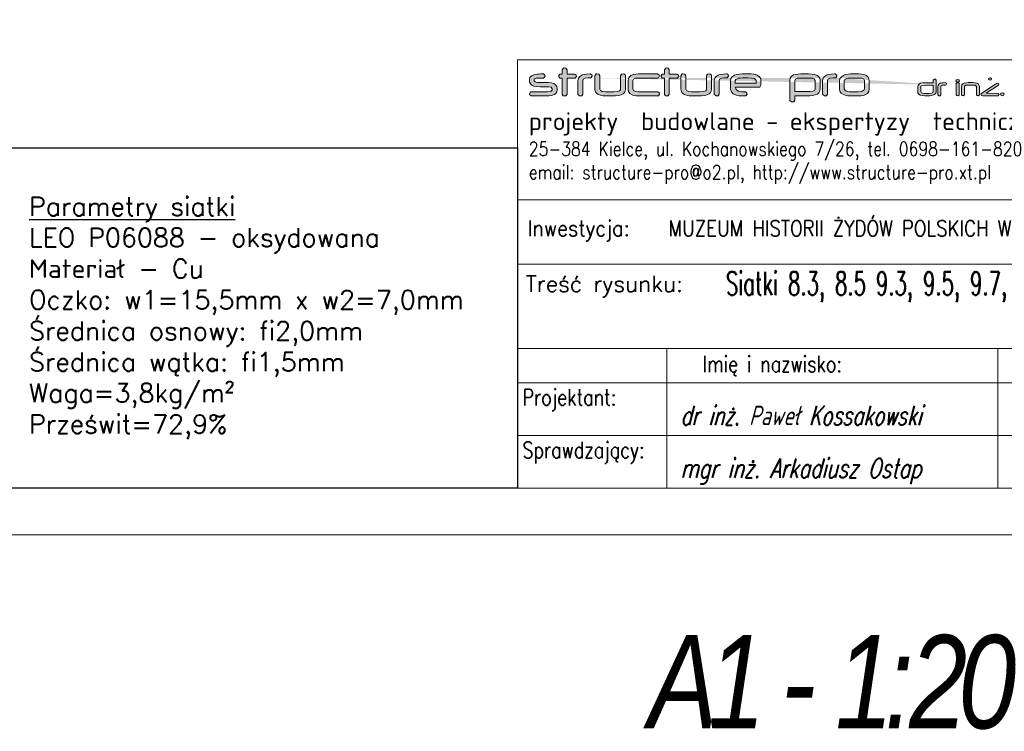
# Model space of a CAD drawing. Header units: millimetres. Extents: x -176817 to 571382, y -58489 to 156123.
# Tile 96 of 256: x -121742 to -119630, y 83666 to 85193. Entities that reach past the tile are written whole.
import ezdxf
from ezdxf.enums import TextEntityAlignment as Align

# ---------------------------------------------------------------- set-up
doc = ezdxf.new("R2010")
doc.units = ezdxf.units.MM
doc.header["$LTSCALE"] = 0.2
doc.layers.get('0').update_dxf_attribs({"lineweight": 13})
for name, color, linetype, lineweight in [('-AAA Cienka', 2, 'Continuous', 18), ('-AAA Widok', 2, 'Continuous', 30), ('Konstrukcja', 2, 'Continuous', 13), ('Prz', 5, 'Continuous', 13), ('SIATKA', 5, 'Continuous', 13), ('TABELA', 7, 'Continuous', 13)]:
    doc.layers.add(name, color=color, linetype=linetype, lineweight=lineweight)
doc.styles.add('Annotative', font='txt')
doc.styles.add('Pozycja 2', font='ariali.ttf', dxfattribs={"width": 0.8})
doc.styles.add('ROMANS', font='romans.shx')
doc.styles.get("Standard").update_dxf_attribs({"font": 'arial.ttf'})

# ---------------------------------------------------------------- blocks, each defined once
blk = doc.blocks.new('structure pro')
h = blk.add_hatch(color=7)
h.dxf.hatch_style = 1
h.paths.add_polyline_path([(739.2, 22.6), (739.7, 24.1), (741.8, 25.2), (745.2, 25.6), (748.1, 25.6), (749.3, 27.4), (749.2, 28.6), (747.4, 29.9), (747.1, 29.9), (743.8, 29.7), (741, 29.4), (738.8, 28.9), (738.3, 28.6), (736, 27.2), (734.6, 25.2), (734.1, 22.6), (734.1, 8.3), (734.1, 7.8), (735.9, 6.3), (738.2, 6.5), (739.2, 8.3)])
h.paths.add_polyline_path([(553.3, 43.3), (550.3, 45.3), (549.9, 45.3), (544.2, 45.2), (539.6, 44.6), (536, 43.6), (535.1, 43.4), (531.2, 41), (528.9, 37.6), (528.1, 33.2), (528.1, 9.5), (528.2, 8.4), (531.2, 6.2), (535, 6.5), (536.7, 9.4), (536.7, 33.2), (537.6, 35.8), (540.9, 37.6), (546.6, 38.2), (551.4, 38.3), (553.5, 41.3)])
h.paths.add_polyline_path([(115.8, 43.3), (112.8, 45.3), (112.4, 45.3), (106.8, 45.2), (102.1, 44.6), (98.5, 43.6), (97.7, 43.4), (93.8, 41), (91.4, 37.6), (90.6, 33.2), (90.6, 9.5), (90.7, 8.4), (93.7, 6.2), (97.4, 6.5), (99.2, 9.4), (99.2, 33.2), (100.1, 35.8), (103.5, 37.6), (109.2, 38.2), (113.9, 38.3), (116, 41.3)])
h.paths.add_polyline_path([(1436.8, 35.1), (1434.6, 35.7), (1432.3, 35.1), (1431.2, 33.1), (1432.3, 31.1), (1434.6, 30.5), (1436.8, 31.1), (1437.9, 33.1)])
h.paths.add_polyline_path([(1436.1, 29.7), (1433.9, 30), (1432, 28), (1432, 8.3), (1433, 6.6), (1435.3, 6.3), (1437.2, 8.3), (1437.2, 28)])
h.paths.add_polyline_path([(1405.3, 36.1), (1403.1, 36.2), (1401.2, 34.3), (1401.2, 8.3), (1403.1, 6.3), (1405.3, 6.6), (1406.3, 8.3), (1406.3, 15.5), (1424, 6.6), (1426.5, 6.3), (1428.6, 8.1), (1427.3, 10), (1411.1, 18.1), (1426.9, 26.1), (1428.3, 27.9), (1426.1, 29.7), (1423.7, 29.5), (1406.3, 20.8), (1406.3, 34.3)])
h.paths.add_polyline_path([(1385.4, 28.6), (1383.6, 29.9), (1380.4, 29.8), (1377.9, 29.7), (1377.1, 29.7), (1374.5, 29.4), (1373.4, 29), (1370.7, 27.9), (1369.1, 26.1), (1368.7, 23.9), (1368.7, 22.6), (1368.8, 21), (1369.8, 19.2), (1371.3, 17.8), (1373.6, 16.9), (1376.6, 16.3), (1380.2, 16.1), (1388.6, 16.1), (1389.1, 16.1), (1392.1, 15.5), (1393, 14), (1393, 13.1), (1392.9, 12.5), (1391.4, 11.1), (1388.2, 10.7), (1370.7, 10.7), (1369.8, 10.5), (1368.7, 8.3), (1368.8, 7.7), (1370.7, 6.3), (1388.1, 6.3), (1389.6, 6.4), (1392.8, 6.8), (1395.2, 7.7), (1397, 9), (1398, 10.8), (1398.4, 13.1), (1398.4, 14.2), (1398.4, 14.4), (1398, 16.6), (1396.8, 18.3), (1394.9, 19.5), (1392.2, 20.2), (1388.9, 20.5), (1380.3, 20.5), (1377.1, 20.7), (1374.6, 21.4), (1373.9, 22.6), (1373.9, 23.9), (1373.9, 24.3), (1376.4, 25.4), (1376.7, 25.4), (1379.9, 25.5), (1383.6, 25.5), (1384.2, 25.6), (1385.6, 27.4)])
h.paths.add_polyline_path([(1324.3, 28.8), (1321.5, 30), (1321.5, 30), (1319.2, 28.3), (1319.5, 27.1), (1328.8, 8.5), (1329.1, 8.1), (1332.1, 6.7), (1332.4, 6.7), (1335.2, 8.4), (1343, 22.8), (1350.6, 8.5), (1350.7, 8.3), (1353.7, 6.8), (1354, 6.8), (1356.8, 8.5), (1366.4, 27.1), (1366.7, 28.3), (1366.7, 28.4), (1364.3, 30), (1361.6, 28.8), (1353.7, 13.5), (1345.9, 27.8), (1345.9, 27.9), (1343, 29.5), (1342.8, 29.5), (1340, 27.8), (1332.2, 13.5)])
h.paths.add_polyline_path([(1308.6, 29.7), (1305.1, 29.9), (1296.5, 29.9), (1294, 29.7), (1291.2, 29.2), (1288.8, 28.3), (1286.6, 26.9), (1285.1, 24.8), (1284.6, 22.4), (1284.6, 13.6), (1284.9, 11.4), (1286.4, 9.4), (1288.8, 7.8), (1290.8, 7.1), (1293.6, 6.6), (1296.5, 6.3), (1305.1, 6.3), (1307.5, 6.5), (1310.3, 7), (1312.6, 7.8), (1314.6, 9), (1316, 11.1), (1316.6, 13.6), (1316.6, 22.4), (1316.6, 22.4), (1316.3, 24.7), (1315.3, 26.6), (1313.7, 28), (1311.5, 29)])
h.paths.add_polyline_path([(1296.6, 25.5), (1305, 25.5), (1308.4, 25.2), (1310.6, 24.3), (1311.3, 22.8), (1311.3, 13.6), (1311.2, 12.9), (1308.8, 11.3), (1307.8, 11.1), (1305, 10.7), (1296.6, 10.7), (1295.1, 10.7), (1292.4, 11.2), (1291, 11.8), (1289.7, 13.6), (1289.7, 22.4), (1290, 23.4), (1292.3, 25), (1293.7, 25.3)], flags=16)
h.paths.add_polyline_path([(1258.5, 36.1), (1256.3, 36.2), (1254.4, 34.3), (1254.4, 8.3), (1256.3, 6.3), (1258.5, 6.6), (1259.5, 8.3), (1259.5, 15.5), (1277.2, 6.6), (1279.7, 6.3), (1281.8, 8.1), (1280.5, 10), (1264.3, 18.1), (1280.2, 26.1), (1281.5, 27.9), (1279.3, 29.7), (1276.9, 29.5), (1259.5, 20.8), (1259.5, 34.3)])
h.paths.add_polyline_path([(1240.1, 29.7), (1235.9, 29.9), (1233.9, 27.9), (1233.9, 27.6), (1235.9, 25.5), (1237, 25.5), (1237.3, 25.5), (1238.1, 25.6), (1238.8, 25.6), (1240.6, 25.5), (1244.3, 24.8), (1245.8, 23.1), (1227.5, 23.1), (1223.6, 22.8), (1220.5, 21.7), (1220.3, 21.6), (1217.6, 19.3), (1216.7, 16.2), (1216.7, 13.2), (1216.7, 13), (1217.7, 10.1), (1220.7, 7.8), (1223.9, 6.7), (1227.7, 6.3), (1240.3, 6.3), (1242.1, 6.4), (1246, 7), (1248.7, 8.5), (1250.4, 10.6), (1250.9, 13.4), (1250.9, 22.7), (1250.5, 25), (1248.7, 27.4), (1245.3, 29), (1243.6, 29.4)])
h.paths.add_polyline_path([(1240.4, 10.7), (1227.5, 10.7), (1224.2, 11.2), (1221.9, 13.3), (1221.9, 16.2), (1224.1, 18.2), (1227.5, 18.8), (1245.8, 18.8), (1245.8, 17.9), (1245.8, 16.7), (1245.8, 15.5), (1245.8, 14.7), (1245.8, 14.1), (1244.3, 11.3), (1244.1, 11.1)], flags=16)
h.paths.add_polyline_path([(1200.9, 28.6), (1199.1, 29.9), (1196, 29.8), (1193.5, 29.7), (1192.7, 29.7), (1190, 29.4), (1188.9, 29), (1186.3, 27.9), (1184.7, 26.1), (1184.2, 23.9), (1184.2, 22.6), (1184.4, 21), (1185.3, 19.2), (1186.9, 17.8), (1189.1, 16.9), (1192.1, 16.3), (1195.7, 16.1), (1204.1, 16.1), (1204.6, 16.1), (1207.6, 15.5), (1208.5, 14), (1208.5, 13.1), (1208.5, 12.5), (1207, 11.1), (1203.7, 10.7), (1186.2, 10.7), (1185.3, 10.5), (1184.3, 8.3), (1184.3, 7.7), (1186.2, 6.3), (1203.7, 6.3), (1205.2, 6.4), (1208.3, 6.8), (1210.8, 7.7), (1212.5, 9), (1213.6, 10.8), (1214, 13.1), (1214, 14.2), (1214, 14.4), (1213.5, 16.6), (1212.3, 18.3), (1210.4, 19.5), (1207.7, 20.2), (1204.4, 20.5), (1195.8, 20.5), (1192.7, 20.7), (1190.2, 21.4), (1189.4, 22.6), (1189.4, 23.9), (1189.4, 24.3), (1191.9, 25.4), (1192.2, 25.4), (1195.4, 25.5), (1199.1, 25.5), (1199.7, 25.6), (1201.1, 27.4)])
h.paths.add_polyline_path([(1169.1, 28.6), (1167.3, 29.9), (1164.2, 29.8), (1161.6, 29.7), (1160.9, 29.7), (1158.2, 29.4), (1157.1, 29), (1154.4, 27.9), (1152.8, 26.1), (1152.4, 23.9), (1152.4, 22.6), (1152.5, 21), (1153.5, 19.2), (1155, 17.8), (1157.3, 16.9), (1160.2, 16.3), (1163.9, 16.1), (1172.3, 16.1), (1172.7, 16.1), (1175.7, 15.5), (1176.7, 14), (1176.7, 13.1), (1176.6, 12.5), (1175.2, 11.1), (1171.9, 10.7), (1154.3, 10.7), (1153.5, 10.5), (1152.5, 8.3), (1152.5, 7.7), (1154.3, 6.3), (1171.9, 6.3), (1173.3, 6.4), (1176.5, 6.8), (1178.9, 7.7), (1180.7, 9), (1181.8, 10.8), (1182.1, 13.1), (1182.1, 14.2), (1182.1, 14.4), (1181.7, 16.6), (1180.5, 18.3), (1178.6, 19.5), (1175.9, 20.2), (1172.6, 20.5), (1163.9, 20.5), (1160.8, 20.7), (1158.3, 21.4), (1157.5, 22.6), (1157.5, 23.9), (1157.6, 24.3), (1160.1, 25.4), (1160.4, 25.4), (1163.6, 25.5), (1167.3, 25.5), (1167.9, 25.6), (1169.3, 27.4)])
h.paths.add_polyline_path([(1141.6, 29.7), (1138.2, 29.9), (1129.5, 29.9), (1127, 29.7), (1124.2, 29.2), (1121.8, 28.3), (1119.6, 26.9), (1118.1, 24.8), (1117.6, 22.4), (1117.6, 13.6), (1118, 11.4), (1119.4, 9.4), (1121.8, 7.8), (1123.9, 7.1), (1126.6, 6.6), (1129.5, 6.3), (1138.2, 6.3), (1140.5, 6.5), (1143.3, 7), (1145.6, 7.8), (1147.6, 9), (1149.1, 11.1), (1149.6, 13.6), (1149.6, 22.4), (1149.6, 22.4), (1149.2, 24.7), (1148.3, 26.6), (1146.7, 28), (1144.4, 29)])
h.paths.add_polyline_path([(1129.6, 25.5), (1138, 25.5), (1141.5, 25.2), (1143.7, 24.3), (1144.4, 22.8), (1144.4, 13.6), (1144.1, 12.9), (1141.9, 11.3), (1140.8, 11.1), (1138, 10.7), (1129.6, 10.7), (1128.1, 10.7), (1125.4, 11.2), (1123.9, 11.8), (1122.8, 13.6), (1122.8, 22.4), (1123, 23.4), (1125.4, 25), (1126.7, 25.3)], flags=16)
h.paths.add_polyline_path([(1087, 34.3), (1085, 36.2), (1082.7, 36.1), (1081.6, 34.3), (1081.6, 8.3), (1082.7, 6.6), (1085, 6.3), (1087, 8.3), (1087, 18.7), (1109.8, 6.7), (1112.6, 6.3), (1114.8, 8.1), (1113.6, 10), (1091.7, 21.6), (1112.8, 32.7), (1114.1, 34.5), (1111.9, 36.2), (1108.9, 36), (1087, 24.3)])
h.paths.add_polyline_path([(1052.9, 36.1), (1050.7, 36.2), (1048.8, 34.3), (1048.8, 20.6), (1044.1, 15.9), (1043.6, 15.1), (1044.6, 14.4), (1046.1, 14.7), (1048.8, 17.3), (1048.8, 8.3), (1049.9, 6.6), (1052.1, 6.3), (1054, 8.3), (1054, 22.3), (1058.8, 27), (1059.2, 27.8), (1058.2, 28.6), (1056.8, 28.3), (1054, 25.6), (1054, 34.3)])
h.paths.add_polyline_path([(1034.7, 29.7), (1031.5, 29.9), (1021.9, 29.9), (1019, 29.7), (1016.2, 29.3), (1013.9, 28.5), (1011.6, 27), (1010, 25), (1009.5, 22.4), (1009.5, 13.8), (1009.5, 13.1), (1010.4, 10.7), (1012.3, 8.5), (1013.1, 8.1), (1015.4, 7.1), (1018.6, 6.6), (1021.1, 6.4), (1022.3, 6.4), (1025.4, 6.3), (1026, 6.4), (1027.3, 8.3), (1027.2, 9.4), (1025.4, 10.7), (1023.9, 10.7), (1021.2, 10.8), (1018.8, 11.1), (1017.5, 11.5), (1015.5, 13), (1014.9, 15.5), (1014.9, 15.6), (1040.5, 15.6), (1040.9, 15.6), (1042, 17.7), (1042, 23.4), (1041.8, 24.7), (1040.6, 26.9), (1038.3, 28.6), (1037.2, 29)])
h.paths.add_polyline_path([(1022.7, 25.6), (1026.4, 25.6), (1028.1, 25.6), (1031.9, 25.3), (1034.7, 24.9), (1036.4, 24), (1036.9, 23), (1036.9, 20.1), (1014.7, 20.1), (1014.7, 22.8), (1015.2, 24), (1017.9, 25.2), (1019.9, 25.4)], flags=16)
h.paths.add_polyline_path([(965.2, 28.8), (962.5, 30), (962.4, 30), (960, 28.3), (960.4, 27.1), (969.8, 8.5), (969.9, 8.1), (973, 6.7), (973.3, 6.7), (976.1, 8.4), (983.8, 22.8), (991.5, 8.5), (991.5, 8.3), (994.5, 6.8), (994.9, 6.8), (997.7, 8.5), (1007.2, 27.1), (1007.6, 28.3), (1007.6, 28.4), (1005.2, 30), (1002.5, 28.8), (994.5, 13.5), (986.8, 27.8), (986.7, 27.9), (983.8, 29.5), (983.7, 29.5), (980.9, 27.8), (973.2, 13.5)])
h.paths.add_polyline_path([(946.6, 29.7), (942.4, 29.9), (940.4, 27.9), (940.4, 27.6), (942.4, 25.5), (943.6, 25.5), (943.8, 25.5), (944.6, 25.6), (945.4, 25.6), (947.1, 25.5), (950.9, 24.8), (952.3, 23.1), (934, 23.1), (930.2, 22.8), (927, 21.7), (926.8, 21.6), (924.1, 19.3), (923.2, 16.2), (923.2, 13.2), (923.2, 13), (924.2, 10.1), (927.2, 7.8), (930.4, 6.7), (934.2, 6.3), (946.8, 6.3), (948.7, 6.4), (952.5, 7), (955.3, 8.5), (956.9, 10.6), (957.5, 13.4), (957.5, 22.7), (957.1, 25), (955.2, 27.4), (951.8, 29), (950.1, 29.4)])
h.paths.add_polyline_path([(946.9, 10.7), (934, 10.7), (930.7, 11.2), (928.4, 13.3), (928.4, 16.2), (930.6, 18.2), (934, 18.8), (952.3, 18.8), (952.3, 17.9), (952.3, 16.7), (952.3, 15.5), (952.3, 14.7), (952.3, 14.1), (950.9, 11.3), (950.6, 11.1)], flags=16)
h.paths.add_polyline_path([(911.8, 36), (907.9, 36.2), (885.3, 36.2), (883.3, 34.3), (883.3, 8.3), (885.3, 6.3), (887.6, 6.6), (888.8, 8.3), (888.8, 17), (907.7, 17), (909.1, 17.1), (912.8, 17.5), (916, 18.5), (917.4, 19.2), (919.7, 21.7), (920.5, 25), (920.5, 29.6), (920.4, 30.3), (919, 33), (915.7, 34.9), (915.1, 35.2)])
h.paths.add_polyline_path([(888.8, 31.8), (908, 31.8), (910.4, 31.7), (913.9, 30.8), (915, 29.2), (915, 25.1), (914.6, 23.5), (912.3, 22.1), (908, 21.5), (888.8, 21.5)], flags=16)
h.paths.add_polyline_path([(851.5, 11.1), (852.6, 9.1), (851.5, 7), (849.2, 6.4), (847, 7), (845.9, 9.1), (847, 11.1), (849.2, 11.7)])
h.paths.add_polyline_path([(828.3, 38.5), (827.3, 38.7), (825.6, 38.1), (824.7, 36.4), (825.6, 34.8), (827.4, 34.2), (829.1, 34.9), (830, 36.4), (829.8, 37.4), (829.2, 38.1)])
h.paths.add_polyline_path([(842.5, 28.4), (840.8, 29.1), (838.9, 28.5), (812.4, 11.3), (811, 9.2), (812.2, 7), (814.6, 6.3), (841.7, 6.3), (841.8, 6.3), (843.7, 8.5), (843.7, 8.7), (841.7, 10.7), (820.2, 10.8), (842.5, 25.3), (843.1, 26.7)])
h.paths.add_polyline_path([(801, 29.6), (796.5, 29.9), (788, 29.9), (785, 29.7), (781.1, 29), (778.4, 27.7), (776.7, 25.7), (776.2, 23.1), (776.2, 8.3), (777.2, 6.6), (779.4, 6.3), (781.4, 8.3), (781.4, 23.2), (781.4, 23.4), (783.9, 25.3), (785.3, 25.4), (787.6, 25.5), (796.5, 25.5), (799, 25.5), (800.4, 25.3), (800.8, 25.3), (803, 23.2), (803, 8.3), (804.1, 6.6), (806.3, 6.3), (808.2, 8.3), (808.2, 23.2), (808, 24.8), (806.8, 27.1), (804.5, 28.6)])
h.paths.add_polyline_path([(771.8, 35.1), (769.5, 35.7), (767.2, 35.1), (766.1, 33.1), (767.2, 31.1), (769.5, 30.5), (771.8, 31.1), (772.9, 33.1)])
h.paths.add_polyline_path([(771.2, 29.7), (769, 30), (767, 28), (767, 8.3), (768, 6.6), (770.2, 6.3), (772.2, 8.3), (772.2, 28)])
h.paths.add_polyline_path([(730, 36), (727.8, 36.2), (725.8, 34.3), (725.8, 29.7), (710.5, 29.7), (706.8, 29.5), (703.2, 28.6), (700.6, 27.2), (698.9, 25.1), (698.2, 22.4), (698.1, 20.1), (698.1, 16.1), (698.2, 13), (698.5, 11.2), (699.9, 9.1), (702.4, 7.6), (706, 6.7), (710.5, 6.3), (718.4, 6.3), (719.5, 6.4), (723.2, 6.8), (726.4, 7.8), (727.5, 8.4), (730.2, 10.7), (731, 13.6), (731, 34.3)])
h.paths.add_polyline_path([(717.9, 10.7), (710.5, 10.7), (709.4, 10.7), (706.1, 11), (705, 11.4), (703.4, 14), (703.4, 22.3), (703.7, 23.4), (705.9, 24.9), (710.3, 25.3), (725.8, 25.3), (725.8, 13.7), (725.2, 12.2), (722.6, 11.1)], flags=16)
h.paths.add_polyline_path([(598.2, 45), (592.4, 45.3), (578.1, 45.3), (573.8, 45.2), (569.2, 44.3), (565.2, 42.7), (561.5, 40.4), (559, 37), (558.1, 32.8), (558.1, 18.4), (558.8, 14.7), (561.1, 11.3), (565.3, 8.6), (568.6, 7.5), (573.2, 6.5), (578.1, 6.2), (592.4, 6.2), (596.3, 6.3), (601.1, 7.1), (604.9, 8.6), (608.1, 10.7), (610.7, 14.1), (611.5, 18.4), (611.5, 32.8), (611.5, 33), (610.9, 36.8), (609.4, 39.9), (606.7, 42.3), (603, 44)])
h.paths.add_polyline_path([(578.2, 38.1), (592.2, 38.1), (597.9, 37.6), (601.6, 36.1), (602.8, 33.4), (602.8, 18.4), (602.5, 17), (598.6, 14.4), (596.9, 13.9), (592.2, 13.4), (578.2, 13.4), (575.7, 13.5), (571.3, 14.3), (568.9, 15.3), (566.8, 18.4), (566.8, 32.8), (567.2, 34.6), (571.1, 37.1), (573.3, 37.7)], flags=16)
h.paths.add_polyline_path([(509, 45.1), (502.8, 45.3), (489.1, 45.3), (484.5, 45.2), (479.7, 44.6), (476.2, 43.6), (472.7, 41.6), (470.3, 38.1), (469.4, 33.8), (469.4, -1.4), (469.6, -2.4), (472.6, -4.7), (476.3, -4.3), (478.1, -1.4), (478.1, 6.5), (504.9, 6.5), (510.1, 6.8), (514.9, 7.8), (518.7, 9.4), (521.4, 11.8), (523, 14.9), (523.6, 18.6), (523.6, 33.8), (523.5, 34.6), (522.8, 37.8), (520.9, 40.6), (518.1, 42.7), (514.1, 44.2)])
h.paths.add_polyline_path([(504.9, 13.7), (478.1, 13.7), (478.1, 33.5), (478.1, 33.9), (479.5, 36.3), (483.3, 37.7), (489.5, 38.1), (502.9, 38.1), (506.1, 38.1), (510.1, 37.8), (512.9, 36.8), (514.9, 33.8), (514.9, 18.5), (513.9, 16.1), (510.7, 14.3)], flags=16)
h.paths.add_polyline_path([(405.2, 45), (400.1, 45.4), (384, 45.4), (379.3, 45.2), (374.6, 44.4), (370.7, 43.1), (366.8, 40.6), (364.2, 37.2), (363.3, 33), (363.3, 18.6), (363.4, 17.5), (364.9, 13.4), (368.1, 9.8), (369.3, 9.1), (373.3, 7.5), (378.6, 6.5), (382.8, 6.3), (384.7, 6.2), (389.9, 6.2), (390.9, 6.3), (393.1, 9.4), (392.8, 11.3), (389.9, 13.4), (387.4, 13.5), (383, 13.6), (378.8, 14.1), (376.8, 14.8), (373.4, 17.3), (372.2, 21.3), (372.2, 21.6), (415.1, 21.6), (415.6, 21.6), (417.5, 25.1), (417.5, 34.6), (417.3, 36.8), (415.2, 40.4), (411.3, 43.2), (409.6, 43.9)])
h.paths.add_polyline_path([(385.4, 38.2), (391.6, 38.3), (394.2, 38.2), (400.7, 37.8), (405.4, 37), (408.2, 35.7), (409.1, 33.8), (409.1, 29.1), (372, 29.1), (372, 33.5), (372.8, 35.6), (377.4, 37.6), (380.7, 38)], flags=16)
edge = h.paths.add_edge_path()
edge.add_line((357.7, 38.3), (359.9, 41.3))
edge.add_line((359.9, 41.3), (359.6, 43.3))
edge.add_line((359.6, 43.3), (356.7, 45.3))
edge.add_line((356.7, 45.3), (356.2, 45.3))
edge.add_line((356.2, 45.3), (350.6, 45.2))
edge.add_line((350.6, 45.2), (345.9, 44.6))
edge.add_line((345.9, 44.6), (342.3, 43.6))
edge.add_line((342.3, 43.6), (341.5, 43.4))
edge.add_line((341.5, 43.4), (337.6, 41))
edge.add_line((337.6, 41), (335.2, 37.6))
edge.add_line((335.2, 37.6), (334.4, 33.2))
edge.add_line((334.4, 33.2), (334.4, 9.5))
edge.add_line((334.4, 9.5), (334.6, 8.4))
edge.add_line((334.6, 8.4), (337.5, 6.2))
edge.add_line((337.5, 6.2), (341.2, 6.5))
edge.add_line((341.2, 6.5), (343.1, 9.4))
edge.add_line((343.1, 9.4), (343.1, 33.2))
edge.add_line((343.1, 33.2), (344, 35.8))
edge.add_line((344, 35.8), (347.2, 37.6))
edge.add_line((347.2, 37.6), (352.9, 38.2))
edge.add_line((352.9, 38.2), (357.7, 38.3))
edge.add_line((357.7, 38.3), (352.9, 38.2))
h.paths.add_polyline_path([(281.7, 45.1), (278, 45.3), (277, 45.3), (274.8, 42.1), (274.8, 17.9), (274.9, 16.9), (275.6, 13.6), (277.5, 10.9), (280.5, 8.9), (284.6, 7.4), (289.7, 6.5), (295.8, 6.2), (299.9, 6.2), (300.2, 6.1), (302.7, 6.1), (304.5, 6.1), (305.2, 6.1), (311.7, 6.3), (317.1, 7.1), (321.6, 8.3), (325.1, 10), (327.5, 12.2), (329, 14.8), (329.5, 17.9), (329.5, 42.1), (329.4, 43.3), (326.3, 45.3), (322.5, 45.1), (320.7, 42.1), (320.7, 17.8), (320.7, 17.2), (319, 15.1), (315, 13.9), (308.6, 13.4), (295.8, 13.4), (293.7, 13.5), (288, 14.1), (284.6, 15.6), (283.4, 17.9), (283.4, 42.1)])
h.paths.add_polyline_path([(252.2, 55.7), (248.5, 56), (247.5, 55.9), (245.3, 52.7), (245.3, 45), (242.5, 45), (241, 44.8), (238.9, 41.5), (241, 38.1), (242.5, 38), (245.3, 37.9), (245.3, 9.4), (247, 6.5), (250.7, 6.2), (251.8, 6.3), (253.9, 9.4), (253.9, 37.9), (267.5, 37.9), (268.6, 38), (270.8, 41), (270.5, 42.9), (267.5, 45), (253.9, 45), (253.9, 52.7)])
h.paths.add_polyline_path([(236.1, 43.3), (232.9, 45.3), (198.7, 45.3), (194.2, 45.2), (189.2, 44.2), (185.3, 42.6), (182.6, 40.3), (180.9, 37.2), (180.4, 33.5), (180.4, 18.1), (181.1, 13.9), (183.4, 10.4), (187.4, 8), (190.2, 7.1), (194.8, 6.4), (200.6, 6.2), (232.5, 6.2), (234.4, 6.5), (236.4, 9.4), (236.2, 11.3), (233.2, 13.4), (200.8, 13.4), (199, 13.5), (193.4, 14.2), (190.1, 15.8), (189, 18.5), (189, 33.8), (190, 36), (193.4, 37.6), (199.4, 38.1), (232.9, 38.1), (234.4, 38.3), (236.3, 41.7)])
h.paths.add_polyline_path([(127.9, 45.1), (124.2, 45.3), (123.2, 45.3), (121, 42.1), (121, 17.9), (121, 16.9), (121.8, 13.6), (123.7, 10.9), (126.7, 8.9), (130.7, 7.4), (135.8, 6.5), (141.9, 6.2), (146, 6.2), (146.3, 6.1), (148.9, 6.1), (150.7, 6.1), (151.4, 6.1), (157.8, 6.3), (163.3, 7.1), (167.8, 8.3), (171.2, 10), (173.7, 12.2), (175.2, 14.8), (175.6, 17.9), (175.6, 42.1), (175.6, 43.3), (172.4, 45.3), (168.7, 45.1), (166.9, 42.1), (166.9, 17.8), (166.9, 17.2), (165.2, 15.1), (161.2, 13.9), (154.8, 13.4), (141.9, 13.4), (139.9, 13.5), (134.2, 14.1), (130.7, 15.6), (129.6, 17.9), (129.6, 42.1)])
h.paths.add_polyline_path([(69.3, 55.7), (65.6, 56), (64.6, 55.9), (62.5, 52.7), (62.5, 45), (59.7, 45), (58.1, 44.8), (56.1, 41.5), (58.1, 38.1), (59.7, 38), (62.5, 37.9), (62.5, 9.4), (64.2, 6.5), (67.9, 6.2), (68.9, 6.3), (71.1, 9.4), (71.1, 37.9), (84.7, 37.9), (85.8, 38), (87.9, 41), (87.7, 42.9), (84.7, 45), (71.1, 45), (71.1, 52.7)])
h.paths.add_polyline_path([(31.7, 43.3), (28.8, 45.3), (23.5, 45.3), (19.3, 45.2), (18, 45.1), (13.6, 44.5), (11.7, 44), (7.4, 42.1), (4.7, 39.1), (3.8, 35.3), (3.8, 33.2), (4.2, 30.5), (5.7, 27.6), (8.3, 25.3), (12.1, 23.7), (17.1, 22.8), (23.2, 22.4), (37.2, 22.4), (37.9, 22.4), (42.9, 21.5), (44.5, 18.8), (44.5, 17.4), (44.4, 16.4), (41.9, 14.2), (36.4, 13.4), (7.3, 13.4), (5.7, 13.1), (4, 9.4), (4.2, 8.4), (7.3, 6.2), (36.4, 6.2), (38.8, 6.3), (44.1, 6.9), (48.2, 8.4), (51.1, 10.7), (52.9, 13.6), (53.5, 17.4), (53.5, 19.2), (53.5, 19.5), (52.7, 23.2), (50.8, 26), (47.6, 28.1), (43.2, 29.4), (37.5, 29.8), (23.2, 29.8), (18, 30), (13.9, 31.2), (12.5, 33.3), (12.5, 35.3), (12.6, 36.1), (16.7, 38), (17.3, 38), (22.6, 38.1), (28.8, 38.1), (29.8, 38.2), (32, 41.3)])
edge = h.paths.add_edge_path()
edge.add_line((748.1, 25.6), (745.2, 25.6))
edge.add_line((551.4, 38.3), (546.6, 38.2))
edge.add_line((113.9, 38.3), (109.2, 38.2))
at = {"color": 7, "lineweight": 0}
for p, q in [((64.6, 55.9), (62.5, 52.7)), ((65.6, 56), (64.6, 55.9)), ((69.3, 55.7), (65.6, 56)), ((71.1, 52.7), (69.3, 55.7)), ((247.5, 55.9), (245.3, 52.7)), ((248.5, 56), (247.5, 55.9)), ((252.2, 55.7), (248.5, 56)), ((253.9, 52.7), (252.2, 55.7)), ((4.7, 39.1), (3.8, 35.3)), ((3.8, 35.3), (3.8, 33.2)), ((7.4, 42.1), (4.7, 39.1)), ((11.7, 44), (7.4, 42.1)), ((13.6, 44.5), (11.7, 44)), ((12.5, 35.3), (12.6, 36.1)), ((12.5, 33.3), (12.5, 35.3)), ((12.6, 36.1), (16.7, 38)), ((18, 45.1), (13.6, 44.5)), ((16.7, 38), (17.3, 38)), ((17.3, 38), (22.6, 38.1)), ((19.3, 45.2), (18, 45.1)), ((23.5, 45.3), (19.3, 45.2)), ((22.6, 38.1), (28.8, 38.1)), ((28.8, 45.3), (23.5, 45.3)), ((31.7, 43.3), (28.8, 45.3)), ((28.8, 38.1), (29.8, 38.2)), ((29.8, 38.2), (32, 41.3)), ((32, 41.3), (31.7, 43.3)), ((58.1, 44.8), (56.1, 41.5)), ((56.1, 41.5), (58.1, 38.1)), ((59.7, 45), (58.1, 44.8)), ((58.1, 38.1), (59.7, 38)), ((62.5, 45), (59.7, 45)), ((59.7, 38), (62.5, 37.9)), ((62.5, 52.7), (62.5, 45)), ((62.5, 37.9), (62.5, 9.4)), ((71.1, 45), (71.1, 52.7)), ((84.7, 45), (71.1, 45)), ((71.1, 9.4), (71.1, 37.9)), ((71.1, 37.9), (84.7, 37.9)), ((87.7, 42.9), (84.7, 45)), ((84.7, 37.9), (85.8, 38)), ((85.8, 38), (87.9, 41)), ((87.9, 41), (87.7, 42.9)), ((113.9, 38.3), (109.2, 38.2)), ((123.2, 45.3), (121, 42.1)), ((121, 42.1), (121, 17.9)), ((124.2, 45.3), (123.2, 45.3)), ((127.9, 45.1), (124.2, 45.3)), ((129.6, 42.1), (127.9, 45.1)), ((129.6, 17.9), (129.6, 42.1)), ((168.7, 45.1), (166.9, 42.1)), ((166.9, 42.1), (166.9, 17.8)), ((172.4, 45.3), (168.7, 45.1)), ((175.6, 43.3), (172.4, 45.3)), ((175.6, 42.1), (175.6, 43.3)), ((175.6, 17.9), (175.6, 42.1)), ((180.9, 37.2), (180.4, 33.5)), ((182.6, 40.3), (180.9, 37.2)), ((185.3, 42.6), (182.6, 40.3)), ((189.2, 44.2), (185.3, 42.6)), ((189, 33.8), (190, 36)), ((194.2, 45.2), (189.2, 44.2)), ((190, 36), (193.4, 37.6)), ((193.4, 37.6), (199.4, 38.1)), ((198.7, 45.3), (194.2, 45.2)), ((232.9, 45.3), (198.7, 45.3)), ((199.4, 38.1), (232.9, 38.1)), ((236.1, 43.3), (232.9, 45.3)), ((232.9, 38.1), (234.4, 38.3)), ((234.4, 38.3), (236.3, 41.7)), ((236.3, 41.7), (236.1, 43.3)), ((241, 44.8), (238.9, 41.5)), ((238.9, 41.5), (241, 38.1)), ((242.5, 45), (241, 44.8)), ((241, 38.1), (242.5, 38)), ((245.3, 45), (242.5, 45)), ((242.5, 38), (245.3, 37.9)), ((245.3, 52.7), (245.3, 45)), ((245.3, 37.9), (245.3, 9.4)), ((253.9, 45), (253.9, 52.7)), ((267.5, 45), (253.9, 45)), ((253.9, 9.4), (253.9, 37.9)), ((253.9, 37.9), (267.5, 37.9)), ((270.5, 42.9), (267.5, 45)), ((267.5, 37.9), (268.6, 38)), ((268.6, 38), (270.8, 41)), ((270.8, 41), (270.5, 42.9)), ((277, 45.3), (274.8, 42.1)), ((274.8, 42.1), (274.8, 17.9)), ((278, 45.3), (277, 45.3)), ((281.7, 45.1), (278, 45.3)), ((283.4, 42.1), (281.7, 45.1)), ((283.4, 17.9), (283.4, 42.1)), ((322.5, 45.1), (320.7, 42.1)), ((320.7, 42.1), (320.7, 17.8)), ((326.3, 45.3), (322.5, 45.1)), ((329.4, 43.3), (326.3, 45.3)), ((329.5, 42.1), (329.4, 43.3)), ((329.5, 17.9), (329.5, 42.1)), ((364.2, 37.2), (363.3, 33)), ((366.8, 40.6), (364.2, 37.2)), ((370.7, 43.1), (366.8, 40.6)), ((374.6, 44.4), (370.7, 43.1)), ((372, 33.5), (372.8, 35.6)), ((372.8, 35.6), (377.4, 37.6)), ((379.3, 45.2), (374.6, 44.4)), ((377.4, 37.6), (380.7, 38)), ((384, 45.4), (379.3, 45.2)), ((380.7, 38), (385.4, 38.2)), ((400.1, 45.4), (384, 45.4)), ((385.4, 38.2), (391.6, 38.3)), ((391.6, 38.3), (394.2, 38.2)), ((394.2, 38.2), (400.7, 37.8)), ((405.2, 45), (400.1, 45.4)), ((400.7, 37.8), (405.4, 37)), ((409.6, 43.9), (405.2, 45)), ((405.4, 37), (408.2, 35.7)), ((408.2, 35.7), (409.1, 33.8)), ((411.3, 43.2), (409.6, 43.9)), ((415.2, 40.4), (411.3, 43.2)), ((417.3, 36.8), (415.2, 40.4)), ((417.5, 34.6), (417.3, 36.8)), ((470.3, 38.1), (469.4, 33.8)), ((472.7, 41.6), (470.3, 38.1)), ((476.2, 43.6), (472.7, 41.6)), ((479.7, 44.6), (476.2, 43.6)), ((478.1, 33.9), (479.5, 36.3)), ((479.5, 36.3), (483.3, 37.7)), ((484.5, 45.2), (479.7, 44.6)), ((483.3, 37.7), (489.5, 38.1)), ((489.1, 45.3), (484.5, 45.2)), ((502.8, 45.3), (489.1, 45.3)), ((489.5, 38.1), (502.9, 38.1)), ((509, 45.1), (502.8, 45.3)), ((502.9, 38.1), (506.1, 38.1)), ((506.1, 38.1), (510.1, 37.8)), ((514.1, 44.2), (509, 45.1)), ((510.1, 37.8), (512.9, 36.8)), ((512.9, 36.8), (514.9, 33.8)), ((518.1, 42.7), (514.1, 44.2)), ((520.9, 40.6), (518.1, 42.7)), ((522.8, 37.8), (520.9, 40.6)), ((523.5, 34.6), (522.8, 37.8)), ((551.4, 38.3), (546.6, 38.2)), ((559, 37), (558.1, 32.8)), ((561.5, 40.4), (559, 37)), ((565.2, 42.7), (561.5, 40.4)), ((569.2, 44.3), (565.2, 42.7)), ((567.2, 34.6), (571.1, 37.1)), ((573.8, 45.2), (569.2, 44.3)), ((571.1, 37.1), (573.3, 37.7)), ((573.3, 37.7), (578.2, 38.1)), ((578.1, 45.3), (573.8, 45.2)), ((592.4, 45.3), (578.1, 45.3)), ((578.2, 38.1), (592.2, 38.1)), ((592.2, 38.1), (597.9, 37.6)), ((598.2, 45), (592.4, 45.3)), ((597.9, 37.6), (601.6, 36.1)), ((603, 44), (598.2, 45)), ((601.6, 36.1), (602.8, 33.4)), ((606.7, 42.3), (603, 44)), ((609.4, 39.9), (606.7, 42.3)), ((610.9, 36.8), (609.4, 39.9)), ((611.5, 33), (610.9, 36.8)), ((727.8, 36.2), (725.8, 34.3)), ((730, 36), (727.8, 36.2)), ((731, 34.3), (730, 36)), ((769.5, 35.7), (767.2, 35.1)), ((771.8, 35.1), (769.5, 35.7)), ((825.6, 38.1), (824.7, 36.4)), ((824.7, 36.4), (825.6, 34.8)), ((827.3, 38.7), (825.6, 38.1)), ((828.3, 38.5), (827.3, 38.7)), ((829.2, 38.1), (828.3, 38.5)), ((829.1, 34.9), (830, 36.4)), ((829.8, 37.4), (829.2, 38.1)), ((830, 36.4), (829.8, 37.4)), ((3.8, 33.2), (4.2, 30.5)), ((4.2, 30.5), (5.7, 27.6)), ((5.7, 27.6), (8.3, 25.3)), ((8.3, 25.3), (12.1, 23.7)), ((12.1, 23.7), (17.1, 22.8)), ((13.9, 31.2), (12.5, 33.3)), ((18, 30), (13.9, 31.2)), ((17.1, 22.8), (23.2, 22.4)), ((23.2, 29.8), (18, 30)), ((37.5, 29.8), (23.2, 29.8)), ((23.2, 22.4), (37.2, 22.4)), ((37.2, 22.4), (37.9, 22.4)), ((43.2, 29.4), (37.5, 29.8)), ((37.9, 22.4), (42.9, 21.5)), ((42.9, 21.5), (44.5, 18.8)), ((47.6, 28.1), (43.2, 29.4)), ((44.5, 18.8), (44.5, 17.4)), ((50.8, 26), (47.6, 28.1)), ((52.7, 23.2), (50.8, 26)), ((53.5, 19.5), (52.7, 23.2)), ((53.5, 19.2), (53.5, 19.5)), ((53.5, 17.4), (53.5, 19.2)), ((121, 17.9), (121, 16.9)), ((130.7, 15.6), (129.6, 17.9)), ((166.9, 17.8), (166.9, 17.2)), ((175.2, 14.8), (175.6, 17.9)), ((180.4, 33.5), (180.4, 18.1)), ((180.4, 18.1), (181.1, 13.9)), ((189, 18.5), (189, 33.8)), ((190.1, 15.8), (189, 18.5)), ((274.8, 17.9), (274.9, 16.9)), ((284.6, 15.6), (283.4, 17.9)), ((320.7, 17.8), (320.7, 17.2)), ((329, 14.8), (329.5, 17.9)), ((363.3, 33), (363.3, 18.6)), ((363.3, 18.6), (363.4, 17.5)), ((372, 29.1), (372, 33.5)), ((409.1, 29.1), (372, 29.1)), ((372.2, 21.3), (372.2, 21.6)), ((372.2, 21.6), (415.1, 21.6)), ((373.4, 17.3), (372.2, 21.3)), ((409.1, 33.8), (409.1, 29.1)), ((415.1, 21.6), (415.6, 21.6)), ((415.6, 21.6), (417.5, 25.1)), ((417.5, 25.1), (417.5, 34.6)), ((469.4, 33.8), (469.4, -1.4)), ((478.1, 33.5), (478.1, 33.9)), ((478.1, 13.7), (478.1, 33.5)), ((514.9, 18.5), (513.9, 16.1)), ((514.9, 33.8), (514.9, 18.5)), ((523, 14.9), (523.6, 18.6)), ((523.6, 33.8), (523.5, 34.6)), ((523.6, 18.6), (523.6, 33.8)), ((558.1, 32.8), (558.1, 18.4)), ((558.1, 18.4), (558.8, 14.7)), ((566.8, 32.8), (567.2, 34.6)), ((566.8, 18.4), (566.8, 32.8)), ((568.9, 15.3), (566.8, 18.4)), ((602.8, 18.4), (602.5, 17)), ((602.8, 33.4), (602.8, 18.4)), ((610.7, 14.1), (611.5, 18.4)), ((611.5, 32.8), (611.5, 33)), ((611.5, 18.4), (611.5, 32.8)), ((698.2, 22.4), (698.1, 20.1)), ((698.1, 20.1), (698.1, 16.1)), ((698.9, 25.1), (698.2, 22.4)), ((700.6, 27.2), (698.9, 25.1)), ((703.2, 28.6), (700.6, 27.2)), ((706.8, 29.5), (703.2, 28.6)), ((703.4, 22.3), (703.7, 23.4)), ((703.4, 14), (703.4, 22.3)), ((703.7, 23.4), (705.9, 24.9)), ((705.9, 24.9), (710.3, 25.3)), ((710.5, 29.7), (706.8, 29.5)), ((710.3, 25.3), (725.8, 25.3)), ((725.8, 29.7), (710.5, 29.7)), ((725.8, 34.3), (725.8, 29.7)), ((725.8, 25.3), (725.8, 13.7)), ((731, 13.6), (731, 34.3)), ((748.1, 25.6), (745.2, 25.6)), ((767.2, 35.1), (766.1, 33.1)), ((766.1, 33.1), (767.2, 31.1)), ((769, 30), (767, 28)), ((767, 28), (767, 8.3)), ((767.2, 31.1), (769.5, 30.5)), ((771.2, 29.7), (769, 30)), ((769.5, 30.5), (771.8, 31.1)), ((772.2, 28), (771.2, 29.7)), ((772.9, 33.1), (771.8, 35.1)), ((771.8, 31.1), (772.9, 33.1)), ((772.2, 8.3), (772.2, 28)), ((776.7, 25.7), (776.2, 23.1)), ((776.2, 23.1), (776.2, 8.3)), ((778.4, 27.7), (776.7, 25.7)), ((781.1, 29), (778.4, 27.7)), ((785, 29.7), (781.1, 29)), ((781.4, 23.4), (783.9, 25.3)), ((781.4, 23.2), (781.4, 23.4)), ((781.4, 8.3), (781.4, 23.2)), ((783.9, 25.3), (785.3, 25.4)), ((788, 29.9), (785, 29.7)), ((785.3, 25.4), (787.6, 25.5)), ((787.6, 25.5), (796.5, 25.5)), ((796.5, 29.9), (788, 29.9)), ((801, 29.6), (796.5, 29.9)), ((796.5, 25.5), (799, 25.5)), ((799, 25.5), (800.4, 25.3)), ((800.4, 25.3), (800.8, 25.3)), ((800.8, 25.3), (803, 23.2)), ((804.5, 28.6), (801, 29.6)), ((803, 23.2), (803, 8.3)), ((806.8, 27.1), (804.5, 28.6)), ((808, 24.8), (806.8, 27.1)), ((808.2, 23.2), (808, 24.8)), ((808.2, 8.3), (808.2, 23.2)), ((838.9, 28.5), (812.4, 11.3)), ((820.2, 10.8), (842.5, 25.3)), ((825.6, 34.8), (827.4, 34.2)), ((827.4, 34.2), (829.1, 34.9)), ((840.8, 29.1), (838.9, 28.5)), ((842.5, 28.4), (840.8, 29.1)), ((843.1, 26.7), (842.5, 28.4)), ((842.5, 25.3), (843.1, 26.7)), ((5.7, 13.1), (4, 9.4)), ((4, 9.4), (4.2, 8.4)), ((4.2, 8.4), (7.3, 6.2)), ((7.3, 13.4), (5.7, 13.1)), ((36.4, 13.4), (7.3, 13.4)), ((7.3, 6.2), (36.4, 6.2)), ((41.9, 14.2), (36.4, 13.4)), ((36.4, 6.2), (38.8, 6.3)), ((38.8, 6.3), (44.1, 6.9)), ((44.4, 16.4), (41.9, 14.2)), ((44.1, 6.9), (48.2, 8.4)), ((44.5, 17.4), (44.4, 16.4)), ((48.2, 8.4), (51.1, 10.7)), ((51.1, 10.7), (52.9, 13.6)), ((52.9, 13.6), (53.5, 17.4)), ((62.5, 9.4), (64.2, 6.5)), ((64.2, 6.5), (67.9, 6.2)), ((67.9, 6.2), (68.9, 6.3)), ((68.9, 6.3), (71.1, 9.4)), ((121, 16.9), (121.8, 13.6)), ((121.8, 13.6), (123.7, 10.9)), ((123.7, 10.9), (126.7, 8.9)), ((126.7, 8.9), (130.7, 7.4)), ((134.2, 14.1), (130.7, 15.6)), ((130.7, 7.4), (135.8, 6.5)), ((139.9, 13.5), (134.2, 14.1)), ((135.8, 6.5), (141.9, 6.2)), ((141.9, 13.4), (139.9, 13.5)), ((154.8, 13.4), (141.9, 13.4)), ((141.9, 6.2), (146, 6.2)), ((146, 6.2), (146.3, 6.1)), ((146.3, 6.1), (148.9, 6.1)), ((148.9, 6.1), (150.7, 6.1)), ((150.7, 6.1), (151.4, 6.1)), ((151.4, 6.1), (157.8, 6.3)), ((161.2, 13.9), (154.8, 13.4)), ((157.8, 6.3), (163.3, 7.1)), ((165.2, 15.1), (161.2, 13.9)), ((163.3, 7.1), (167.8, 8.3)), ((166.9, 17.2), (165.2, 15.1)), ((167.8, 8.3), (171.2, 10)), ((171.2, 10), (173.7, 12.2)), ((173.7, 12.2), (175.2, 14.8)), ((181.1, 13.9), (183.4, 10.4)), ((183.4, 10.4), (187.4, 8)), ((187.4, 8), (190.2, 7.1)), ((193.4, 14.2), (190.1, 15.8)), ((190.2, 7.1), (194.8, 6.4)), ((199, 13.5), (193.4, 14.2)), ((194.8, 6.4), (200.6, 6.2)), ((200.8, 13.4), (199, 13.5)), ((200.6, 6.2), (232.5, 6.2)), ((233.2, 13.4), (200.8, 13.4)), ((232.5, 6.2), (234.4, 6.5)), ((236.2, 11.3), (233.2, 13.4)), ((234.4, 6.5), (236.4, 9.4)), ((236.4, 9.4), (236.2, 11.3)), ((245.3, 9.4), (247, 6.5)), ((247, 6.5), (250.7, 6.2)), ((250.7, 6.2), (251.8, 6.3)), ((251.8, 6.3), (253.9, 9.4)), ((274.9, 16.9), (275.6, 13.6)), ((275.6, 13.6), (277.5, 10.9)), ((277.5, 10.9), (280.5, 8.9)), ((280.5, 8.9), (284.6, 7.4)), ((288, 14.1), (284.6, 15.6)), ((284.6, 7.4), (289.7, 6.5)), ((293.7, 13.5), (288, 14.1)), ((289.7, 6.5), (295.8, 6.2)), ((295.8, 13.4), (293.7, 13.5)), ((308.6, 13.4), (295.8, 13.4)), ((295.8, 6.2), (299.9, 6.2)), ((299.9, 6.2), (300.2, 6.1)), ((300.2, 6.1), (302.7, 6.1)), ((302.7, 6.1), (304.5, 6.1)), ((304.5, 6.1), (305.2, 6.1)), ((305.2, 6.1), (311.7, 6.3)), ((315, 13.9), (308.6, 13.4)), ((311.7, 6.3), (317.1, 7.1)), ((319, 15.1), (315, 13.9)), ((317.1, 7.1), (321.6, 8.3)), ((320.7, 17.2), (319, 15.1)), ((321.6, 8.3), (325.1, 10)), ((325.1, 10), (327.5, 12.2)), ((327.5, 12.2), (329, 14.8)), ((363.4, 17.5), (364.9, 13.4)), ((364.9, 13.4), (368.1, 9.8)), ((368.1, 9.8), (369.3, 9.1)), ((369.3, 9.1), (373.3, 7.5)), ((373.3, 7.5), (378.6, 6.5)), ((376.8, 14.8), (373.4, 17.3)), ((378.8, 14.1), (376.8, 14.8)), ((378.6, 6.5), (382.8, 6.3)), ((383, 13.6), (378.8, 14.1)), ((382.8, 6.3), (384.7, 6.2)), ((387.4, 13.5), (383, 13.6)), ((384.7, 6.2), (389.9, 6.2)), ((389.9, 13.4), (387.4, 13.5)), ((392.8, 11.3), (389.9, 13.4)), ((389.9, 6.2), (390.9, 6.3)), ((390.9, 6.3), (393.1, 9.4)), ((393.1, 9.4), (392.8, 11.3)), ((504.9, 13.7), (478.1, 13.7)), ((478.1, -1.4), (478.1, 6.5)), ((478.1, 6.5), (504.9, 6.5)), ((510.7, 14.3), (504.9, 13.7)), ((504.9, 6.5), (510.1, 6.8)), ((510.1, 6.8), (514.9, 7.8)), ((513.9, 16.1), (510.7, 14.3)), ((514.9, 7.8), (518.7, 9.4)), ((518.7, 9.4), (521.4, 11.8)), ((521.4, 11.8), (523, 14.9)), ((558.8, 14.7), (561.1, 11.3)), ((561.1, 11.3), (565.3, 8.6)), ((565.3, 8.6), (568.6, 7.5)), ((568.6, 7.5), (573.2, 6.5)), ((571.3, 14.3), (568.9, 15.3)), ((575.7, 13.5), (571.3, 14.3)), ((573.2, 6.5), (578.1, 6.2)), ((578.2, 13.4), (575.7, 13.5)), ((578.1, 6.2), (592.4, 6.2)), ((592.2, 13.4), (578.2, 13.4)), ((596.9, 13.9), (592.2, 13.4)), ((592.4, 6.2), (596.3, 6.3)), ((596.3, 6.3), (601.1, 7.1)), ((598.6, 14.4), (596.9, 13.9)), ((602.5, 17), (598.6, 14.4)), ((601.1, 7.1), (604.9, 8.6)), ((604.9, 8.6), (608.1, 10.7)), ((608.1, 10.7), (610.7, 14.1)), ((698.1, 16.1), (698.2, 13)), ((698.2, 13), (698.5, 11.2)), ((698.5, 11.2), (699.9, 9.1)), ((699.9, 9.1), (702.4, 7.6)), ((702.4, 7.6), (706, 6.7)), ((705, 11.4), (703.4, 14)), ((706.1, 11), (705, 11.4)), ((706, 6.7), (710.5, 6.3)), ((709.4, 10.7), (706.1, 11)), ((710.5, 10.7), (709.4, 10.7)), ((717.9, 10.7), (710.5, 10.7)), ((710.5, 6.3), (718.4, 6.3)), ((722.6, 11.1), (717.9, 10.7)), ((718.4, 6.3), (719.5, 6.4)), ((719.5, 6.4), (723.2, 6.8)), ((725.2, 12.2), (722.6, 11.1)), ((723.2, 6.8), (726.4, 7.8)), ((725.8, 13.7), (725.2, 12.2)), ((726.4, 7.8), (727.5, 8.4)), ((727.5, 8.4), (730.2, 10.7)), ((730.2, 10.7), (731, 13.6)), ((767, 8.3), (768, 6.6)), ((768, 6.6), (770.2, 6.3)), ((770.2, 6.3), (772.2, 8.3)), ((776.2, 8.3), (777.2, 6.6)), ((777.2, 6.6), (779.4, 6.3)), ((779.4, 6.3), (781.4, 8.3)), ((803, 8.3), (804.1, 6.6)), ((804.1, 6.6), (806.3, 6.3)), ((806.3, 6.3), (808.2, 8.3)), ((812.4, 11.3), (811, 9.2)), ((811, 9.2), (812.2, 7)), ((812.2, 7), (814.6, 6.3)), ((814.6, 6.3), (841.7, 6.3)), ((841.7, 10.7), (820.2, 10.8)), ((843.7, 8.7), (841.7, 10.7)), ((841.7, 6.3), (841.8, 6.3)), ((841.8, 6.3), (843.7, 8.5)), ((843.7, 8.5), (843.7, 8.7)), ((845.9, 9.1), (847, 11.1)), ((847, 7), (845.9, 9.1)), ((845.9, 9.1), (845.9, 9.1)), ((847, 11.1), (849.2, 11.7)), ((847, 11.1), (847, 11.1)), ((849.2, 6.4), (847, 7)), ((847, 7), (847, 7)), ((849.2, 11.7), (849.2, 11.7)), ((849.2, 11.7), (851.5, 11.1)), ((851.5, 7), (849.2, 6.4)), ((849.2, 6.4), (849.2, 6.4)), ((851.5, 11.1), (851.5, 11.1)), ((851.5, 11.1), (852.6, 9.1)), ((852.6, 9.1), (851.5, 7)), ((851.5, 7), (851.5, 7)), ((852.6, 9.1), (852.6, 9.1)), ((852.6, 9.1), (852.6, 9.1)), ((852.6, 9.1), (852.6, 9.1)), ((469.4, -1.4), (469.6, -2.4)), ((469.6, -2.4), (472.6, -4.7)), ((472.6, -4.7), (476.3, -4.3)), ((476.3, -4.3), (478.1, -1.4))]:
    blk.add_line(p, q, dxfattribs=at)
for points in [[(115.8, 43.3), (112.8, 45.3), (112.4, 45.3), (106.8, 45.2), (102.1, 44.6), (98.5, 43.6), (97.7, 43.4), (93.8, 41), (91.4, 37.6), (90.6, 33.2), (90.6, 9.5), (90.7, 8.4), (93.7, 6.2), (97.4, 6.5), (99.2, 9.4), (99.2, 33.2), (100.1, 35.8), (103.5, 37.6), (109.2, 38.2), (113.9, 38.3), (116, 41.3)], [(553.3, 43.3), (550.3, 45.3), (549.9, 45.3), (544.2, 45.2), (539.6, 44.6), (536, 43.6), (535.1, 43.4), (531.2, 41), (528.9, 37.6), (528.1, 33.2), (528.1, 9.5), (528.2, 8.4), (531.2, 6.2), (535, 6.5), (536.7, 9.4), (536.7, 33.2), (537.6, 35.8), (540.9, 37.6), (546.6, 38.2), (551.4, 38.3), (553.5, 41.3)], [(739.2, 22.6), (739.7, 24.1), (741.8, 25.2), (745.2, 25.6), (748.1, 25.6), (749.3, 27.4), (749.2, 28.6), (747.4, 29.9), (747.1, 29.9), (743.8, 29.7), (741, 29.4), (738.8, 28.9), (738.3, 28.6), (736, 27.2), (734.6, 25.2), (734.1, 22.6), (734.1, 8.3), (734.1, 7.8), (735.9, 6.3), (738.2, 6.5), (739.2, 8.3)]]:
    blk.add_lwpolyline(points, close=True, dxfattribs=at)
blk.add_lwpolyline([(357.7, 38.3), (359.9, 41.3), (359.6, 43.3), (356.7, 45.3), (356.2, 45.3), (350.6, 45.2), (345.9, 44.6), (342.3, 43.6), (341.5, 43.4), (337.6, 41), (335.2, 37.6), (334.4, 33.2), (334.4, 9.5), (334.6, 8.4), (337.5, 6.2), (341.2, 6.5), (343.1, 9.4), (343.1, 33.2), (344, 35.8), (347.2, 37.6), (352.9, 38.2), (357.7, 38.3), (352.9, 38.2)], dxfattribs=at)
blk = doc.blocks.new('A$C72E22663')
at = {"layer": 'Prz'}
blk.add_lwpolyline([(-1140, 0), (0, 0), (0, 459.3), (-1140, 459.3)], close=True, dxfattribs=at)
at = {"layer": 'TABELA', "color": 3}
for p, q in [((-1140, 309.4), (-248.8, 309.4)), ((-1140, 240.2), (-248.8, 240.2)), ((-1140, 149.8), (-248.8, 149.8)), ((-979.9, 56.5), (-979.9, 149.8)), ((-624.7, 56.5), (-624.7, 149.8)), ((-1140, 113.1), (-248.8, 113.1)), ((-979.9, 0), (-979.9, 93.2)), ((-624.7, 0), (-624.7, 93.2))]:
    blk.add_line(p, q, dxfattribs=at)
at = {"layer": 'TABELA', "color": 2}
blk.add_line((-1140, 56.5), (-248.8, 56.5), dxfattribs=at)
at = {"color": 7, "xscale": 0.6000000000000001, "yscale": 0.6000000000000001, "zscale": 0.6000000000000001}
blk.add_blockref('structure pro', (-1129.5, 417.1), dxfattribs=at)
at = {"layer": 'Konstrukcja', "color": 3, "insert": (-1129.1, 287.2), "char_height": 16.8, "width": 819.912, "attachment_point": 1, "style": 'ROMANS'}
blk.add_mtext('\\pt151.2;{\\W0.9;\\C4;Inwestycja:\\W0.7;  ^I\\W0.85;MUZEUM HISTORII ŻYDÓW POLSKICH W WARSZAWIE }', dxfattribs=at)
at = {"layer": 'TABELA', "color": 4, "style": 'ROMANS'}
blk.add_text('Treść rysunku:', height=17.28, rotation=360, dxfattribs=at).set_placement((-1131.2, 210.6))
at = {"layer": 'TABELA', "color": 4, "style": 'ROMANS', "width": 0.8}
for s, p in [('Imię i nazwisko:', (-941.2, 124.6)), ('Projektant:', (-1134.6, 88.9)), ('Sprawdzający:', (-1134.6, 32.4))]:
    blk.add_text(s, height=17.28, rotation=360, dxfattribs=at).set_placement(p)
at = {"layer": 'TABELA', "color": 3, "style": 'ROMANS', "oblique": 15}
for s, width, p, p2 in [('dr inż. Paweł Kossakowski', 0.608363, (-965.2, 67.7), (-706.9, 67.7)), ('mgr inż. Arkadiusz Ostap', 0.634942, (-965.2, 11.1), (-706.9, 11.1))]:
    blk.add_text(s, height=20.736, rotation=360, dxfattribs=dict(at, width=width)).set_placement(p, p2, align=Align.FIT)
at = {"layer": 'TABELA', "color": 3, "insert": (-1127.9, 403.2), "char_height": 23, "width": 879.069, "attachment_point": 1, "rotation": 360, "style": 'Annotative'}
blk.add_mtext('{\\fISOCPEUR|b0|i0|c238|p34;\\H0.83333x;\\C7;projekty  budowlane - ekspertyzy  techniczne - badania  materiałowe}', dxfattribs=at)
at = {"layer": 'TABELA', "color": 4, "insert": (-1127.9, 371.6), "char_height": 15, "width": 814.592, "attachment_point": 1, "rotation": 360, "style": 'Annotative'}
blk.add_mtext('{\\Fromans|c238;\\H1x;\\W0.85;25-384 Kielce, ul. Kochanowskiego 7/26, tel. 0698-161-820^Jemail: structure-pro@o2.pl, http://www.structure-pro.xt.pl}', dxfattribs=at)

msp = doc.modelspace()

# ---------------------------------------------------------------- linework, layer by layer
at = {"layer": '-AAA Cienka'}
for points in [[(-136234.6261, 84087.9094), (-118294.6976, 84087.9094), (-118294.6976, 95247.9094), (-136234.6261, 95247.9094)], [(-136134.6261, 84187.9094), (-118394.6976, 84187.9094), (-118394.6976, 95147.9094), (-136134.6261, 95147.9094)]]:
    msp.add_lwpolyline(points, close=True, dxfattribs=at)
at = {"layer": '-AAA Widok'}
msp.add_lwpolyline([(-121762.4327, 84917.7454), (-120674.6976, 84917.7454), (-120674.6976, 84187.9094), (-121762.4327, 84187.9094)], close=True, dxfattribs=at)

# ---------------------------------------------------------------- block references
at = {"layer": 'SIATKA', "color": 42, "xscale": 2, "yscale": 2, "zscale": 2}
msp.add_blockref('A$C72E22663', (-118394.6976, 84187.9094), dxfattribs=at)

# ---------------------------------------------------------------- texts
at = {"layer": '-AAA Widok', "insert": (-121722.4327, 84552.8274), "char_height": 40, "width": 2891.843275, "attachment_point": 4}
msp.add_mtext('{\\fSimplex_IV25|b0|i1|c238|p2;\\LParametry siatki\\P\\lLEO P06088 - oksydowana\\PMateriał - Cu\\POczko: w1=15,5mm x w2=7,0mm\\PŚrednica osnowy: fi2,0mm\\PŚrednica wątka: fi1,5mm\\PWaga=3,8kg/m\\fSimplex_IV50|b0|i0|c238|p2;²\\fSimplex_IV25|b0|i1|c238|p2;\\PPrześwit=72,9%}', dxfattribs=at)
at = {"layer": 'TABELA', "color": 2, "style": 'ROMANS', "width": 0.62}
msp.add_text('Siatki 8.3, 8.5 9.3, 9.5, 9.7, 10.1, 10.3, 11.1, 11.3', height=50, rotation=359.9999951, dxfattribs=at).set_placement((-120227.2847, 84602.1772))

# ---------------------------------------------------------------- next in the draw order: texts
at = {"layer": '-AAA Widok', "insert": (-120008.5208, 83670.0354), "char_height": 200, "width": 744.159966, "attachment_point": 8, "style": 'Pozycja 2', "bg_fill": 3, "box_fill_scale": 1, "bg_fill_color": 256, "bg_fill_transparency": 3936642}
msp.add_mtext('{\\T0.85;A1 - 1:20}', dxfattribs=at)

doc.saveas('drawing.dxf')
